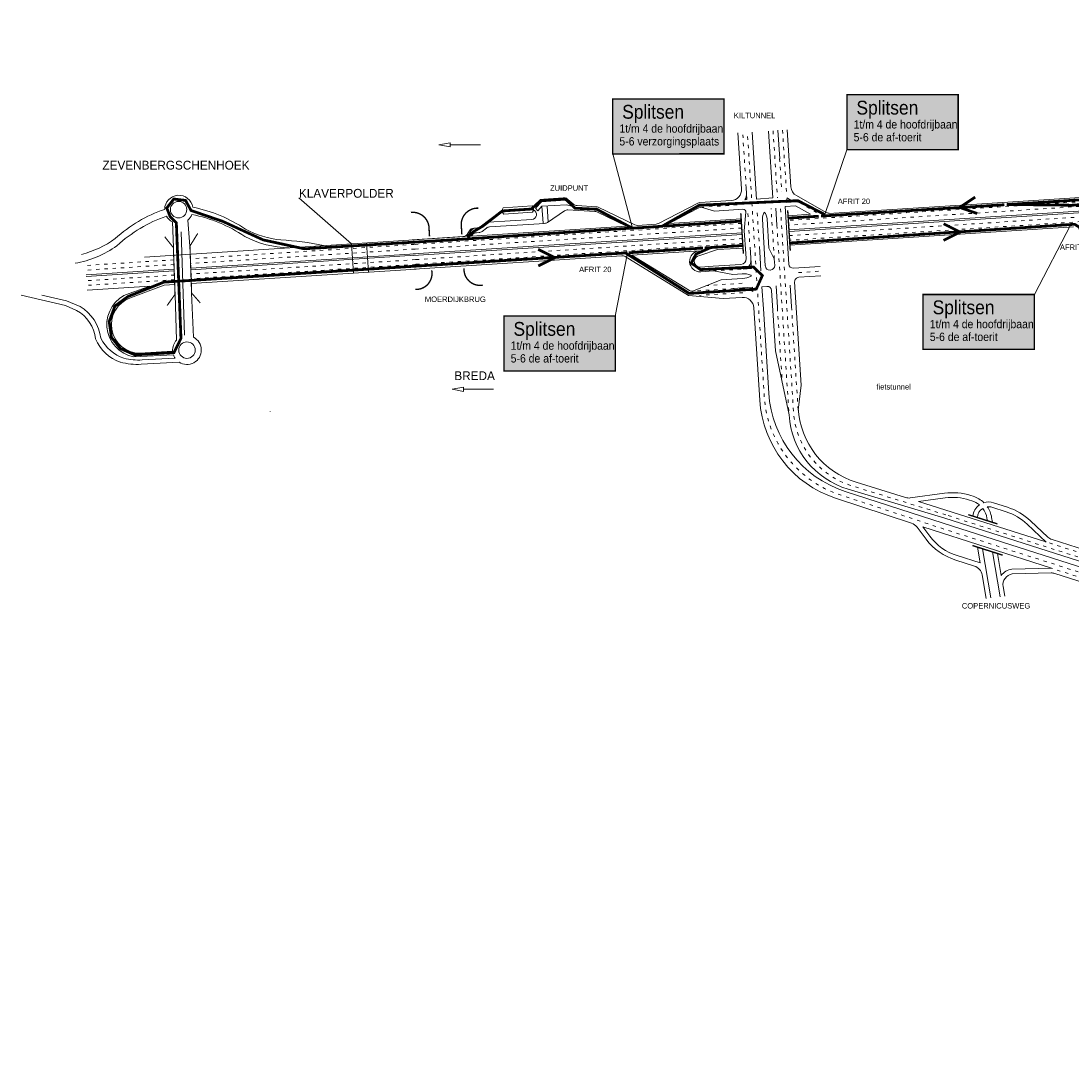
# Model space of a CAD drawing. Header units: metres. Extents: x 534 to 2089, y -2348 to -1299.
# Tile 2 of 7: x 1130 to 1509, y -1787 to -1412. Entities that reach past the tile are written whole.
import ezdxf

# ---------------------------------------------------------------- set-up
doc = ezdxf.new("R2010")
doc.units = ezdxf.units.M
doc.linetypes.add('ACAD_ISO03W100', pattern=[30, 12, -18])
doc.layers.get('0').update_dxf_attribs({"lineweight": 0})
for name, color, linetype, lineweight in [('deelstrepen', 8, 'ACAD_ISO03W100', 0), ('Kunstwerk', 7, 'Continuous', 0), ('RW-MARK', 7, 'Continuous', 0), ('Spoorweg solid', 7, 'Continuous', 0), ('Strooi NIET', 10, 'Continuous', 0), ('Strooi WEL', 90, 'Continuous', 0), ('Text', 7, 'Continuous', 0)]:
    doc.layers.add(name, color=color, linetype=linetype, lineweight=lineweight)
doc.styles.add('TXT', font='technic_.ttf', dxfattribs={"width": 0.9, "height": 1.35})

# ---------------------------------------------------------------- blocks, each defined once
blk = doc.blocks.new('PIJL', base_point=(0, 0, -0.1))
at = {"color": 0}
for p, q in [((0, 0), (5.45, 0)), ((7.5, 0), (5.45, 0.375)), ((5.45, 0.375), (5.45, -0.375)), ((5.45, -0.375), (7.5, 0))]:
    blk.add_line(p, q, dxfattribs=at)
blk = doc.blocks.new('Pijl 1')
at = {"layer": 'Text', "xscale": 2, "yscale": 2, "zscale": 2, "rotation": 180}
blk.add_blockref('PIJL', (20, 0), dxfattribs=at)

msp = doc.modelspace()

# ---------------------------------------------------------------- hatches: boundary and pattern name
at = {"ltscale": 0.2}
h = msp.add_hatch(color=51, dxfattribs=at)
h.dxf.hatch_style = 1
h.paths.add_polyline_path([(1343.8, -1439.81), (1384, -1439.81), (1384, -1459.64), (1343.8, -1459.66)])
h = msp.add_hatch(color=51, dxfattribs=at)
h.dxf.hatch_style = 1
h.paths.add_polyline_path([(1428.45, -1438.31), (1468.64, -1438.31), (1468.64, -1458.14), (1428.45, -1458.16)])
h = msp.add_hatch(color=51, dxfattribs=at)
h.dxf.hatch_style = 1
h.paths.add_polyline_path([(1455.98, -1510.44), (1496.17, -1510.44), (1496.17, -1530.26), (1455.98, -1530.28)])
h = msp.add_hatch(color=51, dxfattribs=at)
h.dxf.hatch_style = 1
h.paths.add_polyline_path([(1304.52, -1518.22), (1344.72, -1518.22), (1344.72, -1538.04), (1304.52, -1538.07)])

# ---------------------------------------------------------------- linework, layer by layer
for p, q in [((1509.35, -1485.11), (1496.17, -1510.44)), ((1349.14, -1495.39), (1344.72, -1518.22))]:
    msp.add_line(p, q, dxfattribs=at)
at = {"color": 3, "ltscale": 0.2, "const_width": 0.5}
for points in [[(1343.8, -1439.81), (1384, -1439.81), (1384, -1459.64), (1343.8, -1459.66)], [(1428.45, -1438.31), (1468.64, -1438.31), (1468.64, -1458.14), (1428.45, -1458.16)], [(1455.98, -1510.44), (1496.17, -1510.44), (1496.17, -1530.26), (1455.98, -1530.28)], [(1304.52, -1518.22), (1344.72, -1518.22), (1344.72, -1538.04), (1304.52, -1538.07)]]:
    msp.add_lwpolyline(points, close=True, dxfattribs=at)
at = {"ltscale": 0.2}
for points in [[(1350.94, -1486.5), (1343.8, -1459.66)], [(1420.47, -1481.58), (1428.45, -1458.16)]]:
    msp.add_lwpolyline(points, dxfattribs=at)
at = {"layer": 'deelstrepen', "linetype": 'ACAD_ISO03W100', "ltscale": 0.1}
for p, q in [((1392.05, -1471.88), (1390.77, -1451.99)), ((1401.77, -1451.29), (1403.32, -1475.48)), ((1405.16, -1451.07), (1406.59, -1473.26)), ((1404.12, -1461.39), (1404.89, -1473.37)), ((1388.74, -1478.11), (1375.78, -1478.94)), ((1393.3, -1491.39), (1392.54, -1479.57)), ((1396.68, -1491.17), (1395.95, -1479.71)), ((1402.2, -1497.54), (1401.04, -1479.39)), ((1525.86, -1476.09), (1407.28, -1483.69)), ((1524.51, -1477.87), (1407.38, -1485.38)), ((1411.23, -1477.27), (1418.34, -1481.28)), ((1522.5, -1481.83), (1407.63, -1489.19)), ((1390.33, -1484.77), (1271.51, -1492.39)), ((1390.44, -1486.47), (1271.62, -1494.08)), ((1522.05, -1483.55), (1407.74, -1490.88)), ((1390.68, -1490.27), (1271.86, -1497.89)), ((1272.16, -1492.36), (1191.21, -1497.54)), ((1272.27, -1494.05), (1191.27, -1499.24)), ((1390.79, -1491.97), (1271.97, -1499.58)), ((1185.22, -1497.93), (1153.34, -1499.97)), ((1272.51, -1497.86), (1191.4, -1503.05)), ((1185.28, -1499.62), (1153.45, -1501.66)), ((1272.62, -1499.55), (1191.46, -1504.75)), ((1390.23, -1501.3), (1380.27, -1501.94)), ((1410.94, -1502.53), (1418.88, -1502.02)), ((1185.41, -1503.44), (1153.69, -1505.47)), ((1185.47, -1505.13), (1153.8, -1507.16)), ((1390.67, -1508.09), (1372.67, -1509.24)), ((1390.78, -1509.79), (1375.19, -1510.78)), ((1390.56, -1506.39), (1377.83, -1507.21)), ((1403.34, -1515.28), (1405.08, -1542.39)), ((1408.43, -1514.95), (1410.81, -1552.2)), ((1543.37, -1615.28), (1464.2, -1590.05))]:
    msp.add_line(p, q, dxfattribs=at)
at = {"layer": 'deelstrepen', "linetype": 'ACAD_ISO03W100', "ltscale": 0.1, "flags": 128}
for points in [[(1862.93, -1787.31), (1795.05, -1787.31, -0.090262), (1773.91, -1783.46, -0.025047), (1768.4, -1781.07, -0.08775), (1751.58, -1768.66), (1697.43, -1711.75, 0.078307), (1648.02, -1673.86), (1576.14, -1634.81, 0.047368), (1541.36, -1619.98), (1462.66, -1594.9), (1425.97, -1582.8, -0.306108), (1398.58, -1547.37), (1392.47, -1451.89)], [(1464.2, -1590.05), (1430.22, -1579.54, -0.311161), (1409.15, -1552.8), (1406.22, -1507.09), (1404.43, -1479.17)], [(1554.11, -1617.22, 0.013339), (1544.04, -1613.71), (1502.47, -1600.47), (1500.37, -1599.8)], [(1551.19, -1625.21, 0.013807), (1540.85, -1621.6), (1502.33, -1609.33)]]:
    msp.add_lwpolyline(points, format="xyb", dxfattribs=at)
msp.add_lwpolyline([(1403.13, -1485.46), (1404.52, -1507.2), (1407.52, -1553.96)], dxfattribs=at)
at = {"layer": 'deelstrepen', "color": 5, "linetype": 'ACAD_ISO03W100', "ltscale": 0.1, "flags": 128}
msp.add_lwpolyline([(1220.08, -1552.83), (1220.08, -1552.76)], dxfattribs=at)
at = {"layer": 'Kunstwerk', "const_width": 0.5}
for points in [[(1295.3, -1479.26, 0.479665), (1289.14, -1486.18), (1289.3, -1488.71)], [(1270.88, -1480.79, -0.458083), (1277.46, -1486.92), (1277.62, -1489.45)], [(1272.46, -1508.62, 0.487821), (1278.41, -1501.72)], [(1290.09, -1500.97, 0.487821), (1296.86, -1507.06)]]:
    msp.add_lwpolyline(points, format="xyb", dxfattribs=at)
at = {"layer": 'Kunstwerk', "ltscale": 0.1, "const_width": 0.5}
for points in [[(1391.03, -1495.65), (1390.09, -1481.09)], [(1407.97, -1494.57), (1407.04, -1480)]]:
    msp.add_lwpolyline(points, dxfattribs=at)
at = {"layer": 'Kunstwerk'}
for points, const_width in [([(1181.92, -1489.57), (1185.06, -1493.52), (1185.66, -1510.4), (1182.8, -1514.43)], 0.4), ([(1194.78, -1513.49), (1191.65, -1509.92), (1191.04, -1492.94), (1193.88, -1488.36)], 0.4), ([(1472.31, -1589.97), (1482.84, -1593.32)], 0.5), ([(1473.8, -1601.12), (1484.72, -1604.6)], 0.5)]:
    msp.add_lwpolyline(points, dxfattribs=dict(at, const_width=const_width))
at = {"layer": 'RW-MARK'}
for p, q in [((1389.08, -1452.1), (1390.38, -1472.3)), ((1395.71, -1475.96), (1394.16, -1451.78)), ((1400.08, -1451.4), (1401.63, -1475.59)), ((1403.53, -1451.14), (1404.19, -1461.39)), ((1406.86, -1450.96), (1408.18, -1471.51)), ((1392.32, -1476.18), (1392.05, -1471.88)), ((1230.43, -1475.49), (1249.41, -1492.11)), ((1326.9, -1475.53), (1317.73, -1476.11)), ((1329.75, -1477.89), (1326.9, -1475.53)), ((1401.63, -1475.59), (1395.71, -1475.96)), ((1406.51, -1477.25), (1406.86, -1475.54)), ((1410.2, -1474.74), (1420.91, -1480.79)), ((1314.76, -1479.3), (1303.9, -1480)), ((1314.7, -1478.45), (1304.27, -1479.12)), ((1314.76, -1479.3), (1317.73, -1476.11)), ((1315.9, -1479.32), (1318.12, -1476.94)), ((1315.9, -1479.32), (1316.74, -1480.17)), ((1318.25, -1478.58), (1316.74, -1480.17)), ((1326.64, -1476.39), (1318.12, -1476.94)), ((1318.25, -1478.58), (1327.16, -1478.01)), ((1318.25, -1478.58), (1318.64, -1484.71)), ((1320.07, -1478.46), (1320.45, -1484.31)), ((1329.58, -1478.66), (1326.64, -1476.39)), ((1327.16, -1478.01), (1329.58, -1478.66)), ((1337.78, -1478.73), (1330.91, -1478.34)), ((1351.83, -1485.29), (1338.53, -1478.92)), ((1374.52, -1477.49), (1360.31, -1484.83)), ((1375.37, -1479.01), (1374.99, -1479.16)), ((1386.64, -1476.55), (1375.31, -1477.27)), ((1375.78, -1478.94), (1375.37, -1479.01)), ((1375.78, -1478.94), (1380.59, -1480.33)), ((1390.87, -1479.67), (1389.16, -1479.78)), ((1392.32, -1476.18), (1391.59, -1476.23)), ((1403.13, -1485.46), (1402.73, -1479.28)), ((1406.1, -1478.7), (1409.88, -1478.45)), ((1407.43, -1499.45), (1406.1, -1478.7)), ((1406.51, -1477.25), (1410.12, -1477.02)), ((1523.34, -1479.65), (1407.49, -1487.07)), ((1409.88, -1478.45), (1415.24, -1481.48)), ((1303.9, -1480), (1295.97, -1486)), ((1303.94, -1480.56), (1298.9, -1484.38)), ((1314.56, -1483.37), (1298.9, -1484.38)), ((1315.22, -1479.84), (1303.94, -1480.56)), ((1314.85, -1480.71), (1304.42, -1481.38)), ((1326.4, -1480.21), (1320.3, -1484.42)), ((1337.35, -1480.41), (1327.65, -1479.86)), ((1348.83, -1485.74), (1338.1, -1480.6)), ((1390.22, -1483.08), (1364.17, -1484.75)), ((1389.16, -1479.78), (1380.59, -1480.33)), ((1391.93, -1480.76), (1391.35, -1487.49)), ((1398.96, -1500.15), (1397.88, -1483.23)), ((1400.25, -1493.66), (1399.57, -1483.12)), ((1415.24, -1481.48), (1407.17, -1482)), ((1523.08, -1480.23), (1407.53, -1487.64)), ((1185.06, -1493.52), (1184.73, -1484.23)), ((1191.04, -1492.94), (1190.26, -1483.6)), ((1348.87, -1485.73), (1292.83, -1489.32)), ((1294.89, -1486.4), (1293.59, -1486.48)), ((1295.54, -1486.36), (1294.24, -1486.44)), ((1298.18, -1486.46), (1296.59, -1487.66)), ((1319.29, -1484.77), (1299.26, -1486.06)), ((1359.52, -1485.05), (1352.82, -1485.48)), ((1510.27, -1486.01), (1407.84, -1492.57)), ((1272.05, -1490.66), (1174.66, -1496.91)), ((1189.11, -1525.18), (1187.91, -1487.78)), ((1289.71, -1489.52), (1271.4, -1490.7)), ((1390.54, -1488.16), (1271.73, -1495.77)), ((1390.58, -1488.72), (1271.76, -1496.34)), ((1290.36, -1489.49), (1272.05, -1490.66)), ((1292.03, -1487.41), (1291.28, -1488.59)), ((1292.67, -1487.37), (1291.93, -1488.56)), ((1293, -1489.05), (1292.83, -1489.32)), ((1295.51, -1488.06), (1294.56, -1488.12)), ((1391.87, -1495.6), (1391.35, -1487.49)), ((1249.41, -1492.11), (1250.09, -1502.69)), ((1254.85, -1491.76), (1255.53, -1502.34)), ((1375.15, -1494.67), (1350.71, -1496.23)), ((1375.26, -1496.36), (1381.62, -1494.25)), ((1390.9, -1493.66), (1381.62, -1494.25)), ((1402.2, -1497.54), (1400.25, -1493.66)), ((1272.37, -1495.74), (1191.33, -1500.93)), ((1272.41, -1496.3), (1191.35, -1501.5)), ((1347.13, -1496.46), (1272.08, -1501.27)), ((1371.24, -1510.78), (1348.3, -1496.75)), ((1371.5, -1508.95), (1350.71, -1496.23)), ((1391.99, -1497.48), (1391.87, -1495.6)), ((1402.2, -1497.54), (1402.35, -1499.94)), ((1185.34, -1501.32), (1153.56, -1503.35)), ((1185.36, -1501.88), (1153.59, -1503.92)), ((1272.73, -1501.24), (1191.52, -1506.44)), ((1375.53, -1500.54), (1380.16, -1500.24)), ((1380.27, -1501.94), (1375.63, -1502.24)), ((1390.13, -1499.61), (1380.16, -1500.24)), ((1380.27, -1501.94), (1387.2, -1503.2)), ((1390.93, -1501.26), (1393.92, -1501.06)), ((1400.66, -1501.65), (1400.86, -1501.64)), ((1409.13, -1500.94), (1418.78, -1500.33)), ((1372.67, -1509.24), (1382.98, -1505.17)), ((1390.72, -1504.68), (1382.98, -1505.17)), ((1390.62, -1502.98), (1387.2, -1503.2)), ((1409.55, -1505.93), (1411.94, -1543.18)), ((1411.05, -1504.23), (1418.99, -1503.72)), ((1176.53, -1507.4), (1153.91, -1508.85)), ((1169.03, -1510.03), (1176.53, -1507.4)), ((1169.59, -1511.63), (1181.67, -1507.07)), ((1185.53, -1506.83), (1181.67, -1507.07)), ((1191.65, -1509.92), (1192.3, -1525.9)), ((1398.25, -1515.61), (1397.74, -1507.64)), ((1401.23, -1509.02), (1402.63, -1530.83)), ((1403.34, -1515.17), (1402.83, -1507.31)), ((1408.43, -1514.95), (1407.92, -1507.09)), ((1130, -1510.72), (1146.11, -1514.44)), ((1137.56, -1510.72), (1146.49, -1512.78)), ((1146.49, -1512.78), (1151.39, -1514.74)), ((1185.66, -1510.4), (1186.22, -1526.94)), ((1371.24, -1510.78), (1383.67, -1511.94)), ((1390.58, -1511.5), (1383.67, -1511.94)), ((1146.11, -1514.44), (1150.11, -1516.19)), ((1394.83, -1515.24), (1396.97, -1548.62)), ((1398.25, -1515.61), (1400.2, -1546.08)), ((1170.82, -1533), (1185.07, -1532.26)), ((1172.99, -1531.66), (1184.79, -1530.88)), ((1407.52, -1553.96), (1402.63, -1530.83)), ((1173.44, -1535.67), (1187.09, -1534.86)), ((1173.81, -1534.09), (1185.65, -1533.43)), ((1410.81, -1552.2), (1411.94, -1543.18)), ((1427.76, -1581.57), (1463.23, -1593.09)), ((1428.85, -1580.78), (1463.82, -1591.25)), ((1500.37, -1599.8), (1454.32, -1585.24)), ((1542.23, -1618.3), (1463.23, -1593.09)), ((1543.14, -1616.62), (1463.82, -1591.25)), ((1479.2, -1592.16), (1479.05, -1591.28)), ((1481.02, -1592.74), (1480.73, -1591)), ((1455.85, -1594.42), (1502.33, -1609.33)), ((1476.57, -1607.41), (1475.62, -1601.7)), ((1480.39, -1620.02), (1477.44, -1602.28)), ((1483.77, -1619.61), (1481.08, -1603.44)), ((1484.22, -1611.95), (1482.9, -1604.02)), ((1485.46, -1619.41), (1484.89, -1615.96))]:
    msp.add_line(p, q, dxfattribs=at)
for points in [[(1421.8, -1481.24), (1473.46, -1477.93), (1512.69, -1475.42, 0.162631), (1530.3, -1468.25, -0.303292), (1567.33, -1463.45), (1568.1, -1463.85, 0.138323), (1584.02, -1467.26)], [(1474.11, -1583.35), (1473.24, -1583.07, 0.111284), (1463.73, -1582.24), (1451.35, -1583.92, -0.109208), (1449.63, -1583.78), (1431.84, -1578.27)], [(1424.37, -1584.05), (1451.83, -1593.1, -0.152553), (1453.77, -1594.49), (1457.02, -1598.79, 0.155073), (1467.75, -1606.38), (1474.55, -1608.55, -0.281431), (1477.28, -1611.71), (1478.7, -1620.22)], [(1473.59, -1584.97), (1472.72, -1584.69, 0.111284), (1463.96, -1583.93), (1454.32, -1585.24)], [(1544.75, -1612.46), (1502.56, -1598.99, -0.112245), (1501.03, -1598.09), (1494.77, -1592.18, 0.112416), (1486.46, -1587.29), (1481.36, -1585.66)], [(1500.5, -1599.92), (1493.6, -1593.41, 0.112416), (1485.95, -1588.91), (1480.84, -1587.28)], [(1455.85, -1594.42), (1458.38, -1597.76, 0.155073), (1468.26, -1604.76), (1476.57, -1607.41)], [(1488.18, -1611.36), (1502.23, -1611.03, -0.083018), (1503.54, -1611.22), (1540.26, -1622.9)]]:
    msp.add_lwpolyline(points, format="xyb", dxfattribs=at)
for points in [[(1374.99, -1479.16), (1371.24, -1481.1), (1364.17, -1484.75)], [(1393.43, -1493.38), (1393.68, -1497.37), (1393.92, -1501.06)], [(1397.37, -1501.86), (1397.07, -1497.16), (1396.81, -1493.17)], [(1488.03, -1609.66), (1502.33, -1609.33)]]:
    msp.add_lwpolyline(points, dxfattribs=at)
for centre in [(1186.94, -1479.79), (1189.97, -1530.54)]:
    msp.add_circle(centre, 2.98, dxfattribs=at)
for centre, radius, start, end in [((1412.17, -1471.26), 4, 183.6669, 240.546), ((1187.02, -1479.7), 5.1, 8.5665, 179.8366), ((1386.38, -1472.55), 4, 273.6669, 3.6669), ((1388.18, -1474.14), 4, 328.4892, 3.6669), ((1412.25, -1468.01), 9.25, 234.4144, 256.723), ((1197.89, -1527.06), 49.99, 108.6317, 132.5872), ((1182.25, -1529.32), 51.33, 55.8291, 78.9824), ((1305.54, -1480.17), 1.65, 140.4453, 226.8885), ((1313.57, -1479.66), 1.65, 320.4453, 46.8885), ((1331.03, -1476.35), 2, 230.3291, 266.7672), ((1337.67, -1480.73), 2, 64.4306, 86.7672), ((1375.43, -1479.27), 2, 93.6669, 117.3234), ((1390.93, -1480.67), 1, 355.0972, 93.6669), ((1410.25, -1479.01), 2, 60.546, 93.6669), ((1199.84, -1531.42), 52.22, 109.3365, 132.3331), ((1187.01, -1479.69), 5.09, 208.887, 243.3606), ((1187.01, -1479.69), 5.09, 309.797, 338.6768), ((1181.84, -1532.26), 51.68, 55.8691, 78.9524), ((1314.43, -1481.52), 1.86, 273.1894, 64.8823), ((1327.54, -1481.86), 2, 86.7672, 124.6074), ((1337.24, -1482.41), 2, 64.4306, 86.7672), ((1401.87, -1482.98), 4, 145.6194, 183.6669), ((1395.58, -1483.38), 4, 3.6669, 41.7144), ((1227.64, -1455.37), 35.58, 242.26, 263.9949), ((1293.72, -1488.48), 2, 93.6669, 147.7786), ((1294.36, -1488.44), 2, 93.6669, 147.7786), ((1294.77, -1484.4), 2, 273.6669, 307.1159), ((1295.41, -1484.37), 2, 273.6669, 307.1159), ((1299.39, -1488.05), 2, 93.6669, 127.1159), ((1319.16, -1482.78), 2, 273.6669, 304.6074), ((1352.69, -1483.48), 2, 244.4306, 273.6669), ((1359.39, -1483.05), 2, 273.6669, 297.3234), ((1143.15, -1461.47), 35.58, 284.2662, 306.001), ((1227.4, -1457.99), 35.58, 242.26, 268.9604), ((1219.85, -1581.9), 91.23, 77.6871, 87.4457), ((1289.59, -1487.53), 2, 273.6669, 327.7786), ((1290.23, -1487.49), 2, 273.6669, 327.7786), ((1294.69, -1490.12), 2, 93.6669, 147.7786), ((1295.39, -1486.06), 2, 273.6669, 307.1159), ((1143.76, -1464.03), 35.58, 279.3007, 306.001), ((1375.39, -1498.45), 3.79, 93.6669, 273.6669), ((1347.26, -1498.46), 2, 58.5388, 93.6669), ((1375.39, -1498.45), 2.09, 93.6669, 273.6669), ((1390, -1497.61), 2, 273.6669, 3.6669), ((1390.73, -1498.26), 3, 273.7361, 3.6669), ((1400.56, -1500.05), 1.6, 183.6669, 273.6669), ((1400.76, -1500.04), 1.6, 273.6669, 3.6669), ((1409.03, -1499.35), 1.6, 183.6669, 273.6669), ((1391.17, -1509.79), 6.83, 68.0573, 94.6557), ((1390.41, -1497.86), 6.83, 272.6781, 299.2765), ((1393.65, -1503.64), 0.2, 299.2765, 68.0573), ((1411.15, -1505.82), 1.6, 93.6669, 183.6669), ((1172.99, -1521.36), 12, 109.2646, 184.0619), ((1372.54, -1507.25), 2, 238.5388, 273.6669), ((1399.64, -1509.12), 1.6, 3.6669, 93.6669), ((1172.99, -1521.36), 10.3, 109.2646, 270), ((1390.83, -1515.49), 4, 3.6669, 93.6669), ((1143.38, -1528.08), 13.66, 6.8374, 60.4781), ((1143.06, -1528.26), 15.88, 7.2308, 58.3578), ((1172.97, -1521.19), 12, 184.8486, 259.6458), ((1170.73, -1520.84), 14.89, 202.1332, 251.028), ((1171.99, -1519.44), 14.84, 207.3755, 251.0668), ((1189.97, -1530.54), 5.19, 136.181, 183.7595), ((1189.97, -1530.54), 5.19, 236.3291, 63.2727), ((1189.97, -1530.54), 5.19, 199.4085, 213.7833), ((1172.24, -1509.23), 26.46, 256.1177, 272.5967), ((1172.54, -1511.82), 22.31, 256.0775, 273.2728), ((1440.12, -1543.52), 40, 183.6669, 251.9995), ((1436.88, -1546.06), 40, 183.6669, 251.7642), ((1440.71, -1549.62), 30, 183.6669, 252.7951), ((1437.46, -1552.04), 30, 183.6669, 253.3301), ((1471.16, -1592.59), 8, 49.9995, 72.3251), ((1471.16, -1592.59), 9.7, 45.6985, 72.3251), ((1479.63, -1591.09), 5.7, 72.3251, 107.2881), ((1479.63, -1591.09), 5.7, 125.7021, 174.0056), ((1479.63, -1591.09), 4, 122.2151, 179.093), ((1471.16, -1592.59), 8, 9.4554, 37.6235), ((1479.63, -1591.09), 4, 72.3251, 96.6064), ((1471.16, -1592.59), 9.7, 9.4554, 34.3486), ((1488.83, -1615.3), 5.7, 98.1074, 144.0234), ((1488.83, -1615.3), 4, 99.4224, 189.4554)]:
    msp.add_arc(centre, radius, start, end, dxfattribs=at)
at = {"layer": 'Spoorweg solid'}
for p, q in [((1387.22, -1508.31), (1394.35, -1507.85)), ((1394.45, -1509.31), (1394.35, -1507.85)), ((1397.74, -1507.64), (1399.53, -1507.52))]:
    msp.add_line(p, q, dxfattribs=at)
at = {"layer": 'Spoorweg solid', "ltscale": 0.1}
msp.add_arc((1421.9, -1479.05), 2, 240.546, 273.6669, dxfattribs=at)
at = {"layer": 'Spoorweg solid'}
msp.add_arc((1390.27, -1516.13), 8, 58.4892, 93.6669, dxfattribs=at)
at = {"layer": 'Strooi NIET', "linetype": 'ACAD_ISO03W100', "ltscale": 0.1, "const_width": 1}
msp.add_lwpolyline([(1283.55, -1490.85), (1232.31, -1493.94), (1217.52, -1490.73), (1202.88, -1484.03), (1191.43, -1480.1), (1189.46, -1476.47), (1185.21, -1475.96), (1182.67, -1479.21), (1183.92, -1482.4), (1186.13, -1484.51), (1187.8, -1526.32), (1185.28, -1531.41), (1171.17, -1532.25), (1165.88, -1529.96), (1162.65, -1525.87), (1161.86, -1520.19), (1163.94, -1514.62), (1168.61, -1511.2), (1181.64, -1505.98), (1284.09, -1499.48)], dxfattribs=at)
at = {"layer": 'Strooi WEL', "linetype": 'ACAD_ISO03W100', "ltscale": 0.2, "const_width": 1}
for points in [[(1750.78, -1412.16), (1748.45, -1416.66), (1740.34, -1439.31), (1735.58, -1447.21), (1727.24, -1454.76), (1717.38, -1459), (1685.44, -1461.57), (1638.71, -1464.47), (1584.29, -1467.95), (1574.75, -1467.39), (1562.76, -1462.7), (1555.92, -1460.99), (1546.76, -1461.46), (1535.86, -1465.38), (1523.88, -1473.39), (1513.57, -1476.19), (1486.16, -1477.97)], [(1326.64, -1475.86), (1317.85, -1476.46), (1314.41, -1479.58), (1303.9, -1480.28)], [(1350.94, -1486.5), (1338.02, -1479.65), (1330.18, -1479.28), (1326.64, -1475.86)], [(1420.47, -1481.58), (1410.71, -1476.55), (1375.1, -1478.19), (1361.62, -1485.81)], [(1524.63, -1477.24), (1509.57, -1478.21), (1486.71, -1477.93)], [(1303.9, -1480.28), (1296.84, -1485.77), (1293.6, -1487.67), (1291.39, -1489.82)], [(1390.28, -1483.95), (1362.29, -1485.76)], [(1418.28, -1482.17), (1408.45, -1482.78), (1407.22, -1482.87)], [(1349.98, -1486.5), (1292.42, -1490.28)], [(1348.41, -1495.43), (1371.46, -1510.06), (1395.68, -1508.5), (1397.89, -1503.59), (1394.66, -1500.52), (1375.52, -1501.45), (1372.18, -1499.09), (1373.92, -1495.84), (1379.08, -1493.56)], [(1376.43, -1493.67), (1349.62, -1495.36)]]:
    msp.add_lwpolyline(points, dxfattribs=at)
at = {"layer": 'Strooi WEL', "const_width": 1}
for points in [[(1474.78, -1475.26), (1469.21, -1479), (1475.54, -1481.21)], [(1463.36, -1484.9), (1469.36, -1487.9), (1463.36, -1490.9)], [(1316.9, -1494.14), (1322.9, -1497.14), (1316.9, -1500.14)]]:
    msp.add_lwpolyline(points, dxfattribs=at)
at = {"layer": 'Strooi WEL', "ltscale": 0.2, "const_width": 1}
for points in [[(1485.36, -1478.02), (1478.95, -1478.43), (1419.07, -1482.12)], [(1361.91, -1485.79), (1349.99, -1486.56)], [(1292.42, -1490.28), (1283.55, -1490.85)], [(1349.14, -1495.39), (1284.09, -1499.48)], [(1390.84, -1492.76), (1377.03, -1493.63)]]:
    msp.add_lwpolyline(points, dxfattribs=at)
at = {"layer": 'Strooi WEL', "ltscale": 0.1, "const_width": 1, "flags": 128}
msp.add_lwpolyline([(1521.63, -1487.55), (1521.63, -1487.55), (1521.63, -1487.55), (1518.32, -1487.98), (1514.1, -1487.68, -0.396089), (1512.51, -1486.18), (1510.73, -1485.08), (1407.8, -1491.85)], format="xyb", dxfattribs=at)

# ---------------------------------------------------------------- block references
at = {"layer": 'Text'}
msp.add_blockref('Pijl 1', (1276, -1456.41), dxfattribs=at)
at = {"layer": 'Text', "xscale": 2, "yscale": 2, "zscale": 2, "rotation": 180}
msp.add_blockref('PIJL', (1300.76, -1544.69), dxfattribs=at)

# ---------------------------------------------------------------- texts
at = {"ltscale": 0.2, "attachment_point": 1, "style": 'TXT'}
for s, width, insert, char_height in [('{\\fArial|b0|i0|c0|p34;Splitsen}', 16.1269, (1347.23, -1441.96), 5), ('{\\fArial|b0|i0|c0|p34;Splitsen}', 16.1269, (1431.88, -1440.46), 5), ('{\\fArial|b0|i0|c0|p34;1t/m 4 de hoofdrijbaan}', 40.7641, (1346.23, -1448.99), 3), ('{\\fArial|b0|i0|c0|p34;1t/m 4 de hoofdrijbaan}', 40.7641, (1430.87, -1447.49), 3), ('{\\fArial|b0|i0|c0|p34;5-6 de af-toerit}', 27.1581, (1430.87, -1452.12), 3), ('{\\fArial|b0|i0|c0|p34;5-6 verzorgingsplaats}', 39.6477, (1346.23, -1453.62), 3), ('{\\fArial|b0|i0|c0|p34;Splitsen}', 16.1269, (1459.41, -1512.58), 5), ('{\\fArial|b0|i0|c0|p34;Splitsen}', 16.1269, (1307.95, -1520.37), 5), ('{\\fArial|b0|i0|c0|p34;1t/m 4 de hoofdrijbaan}', 40.7641, (1458.4, -1519.62), 3), ('{\\fArial|b0|i0|c0|p34;5-6 de af-toerit}', 27.1581, (1458.4, -1524.24), 3), ('{\\fArial|b0|i0|c0|p34;1t/m 4 de hoofdrijbaan}', 40.7641, (1306.95, -1527.4), 3), ('{\\fArial|b0|i0|c0|p34;5-6 de af-toerit}', 27.1581, (1306.95, -1532.02), 3)]:
    msp.add_mtext_dynamic_manual_height_columns(s, width=width, gutter_width=6.75, heights=[0], dxfattribs=dict(at, insert=insert, char_height=char_height))
at = {"layer": 'Text'}
for s, height, p in [('KILTUNNEL', 1.978, (1387.57, -1446.78)), ('ZEVENBERGSCHENHOEK', 3.1791, (1159.42, -1465.32)), ('ZUIDPUNT', 1.978, (1321.16, -1472.98)), ('KLAVERPOLDER', 3.1791, (1230.43, -1475.49)), ('AFRIT 20', 1.978, (1425.13, -1477.78)), ('AFRIT 21', 1.978, (1505.41, -1494.35)), ('AFRIT 20', 1.978, (1331.68, -1502.37)), ('MOERDIJKBRUG', 1.9781, (1275.93, -1513.16)), ('BREDA', 3.179, (1286.59, -1541.38)), ('fietstunnel', 1.9781, (1439.09, -1544.77)), ('COPERNICUSWEG', 1.9781, (1469.97, -1623.88))]:
    msp.add_text(s, height=height, dxfattribs=at).set_placement(p)

doc.saveas('drawing.dxf')
